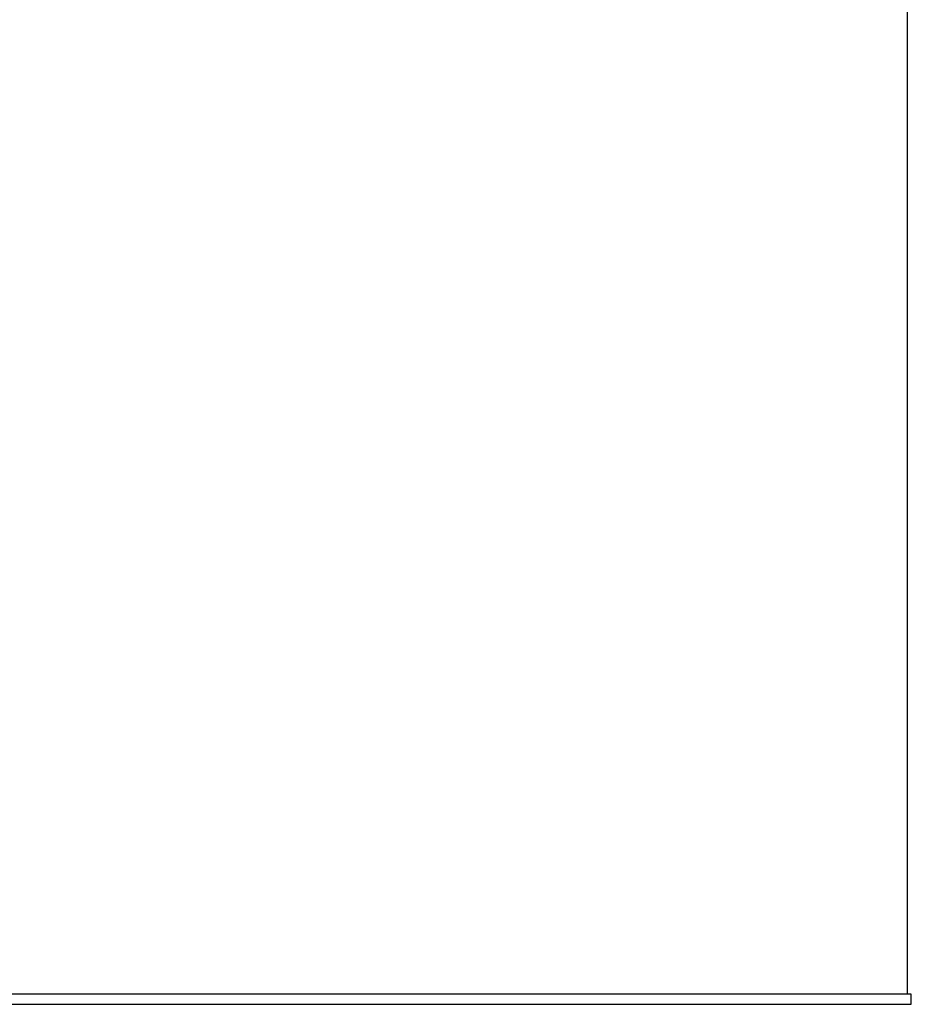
# Model space of a CAD drawing. Header units: millimetres. Extents: x 2510 to 14275, y 2068 to 15413.
# Tile 10 of 13: x 10132 to 13043, y 5720 to 8934. Entities that reach past the tile are written whole.
import ezdxf

# ---------------------------------------------------------------- set-up
doc = ezdxf.new("R2010")
doc.units = ezdxf.units.MM
doc.header["$LTSCALE"] = 5

msp = doc.modelspace()

# ---------------------------------------------------------------- linework, layer by layer
at = {"color": 7, "linetype": 'Continuous', "lineweight": 25}
for p, q in [((13030.3, 5753.3), (13030.3, 11878.3)), ((11310.3, 5753.3), (9577.8, 5753.3)), ((13042.8, 5753.3), (11310.3, 5753.3)), ((13042.3, 5719.9), (13042.8, 5753.3))]:
    msp.add_line(p, q, dxfattribs=at)
at = {"color": 8, "linetype": 'Continuous', "lineweight": 25}
for p, q in [((9578.4, 5719.9), (11310.3, 5719.9)), ((11310.3, 5719.9), (13042.3, 5719.9))]:
    msp.add_line(p, q, dxfattribs=at)

doc.saveas('drawing.dxf')
